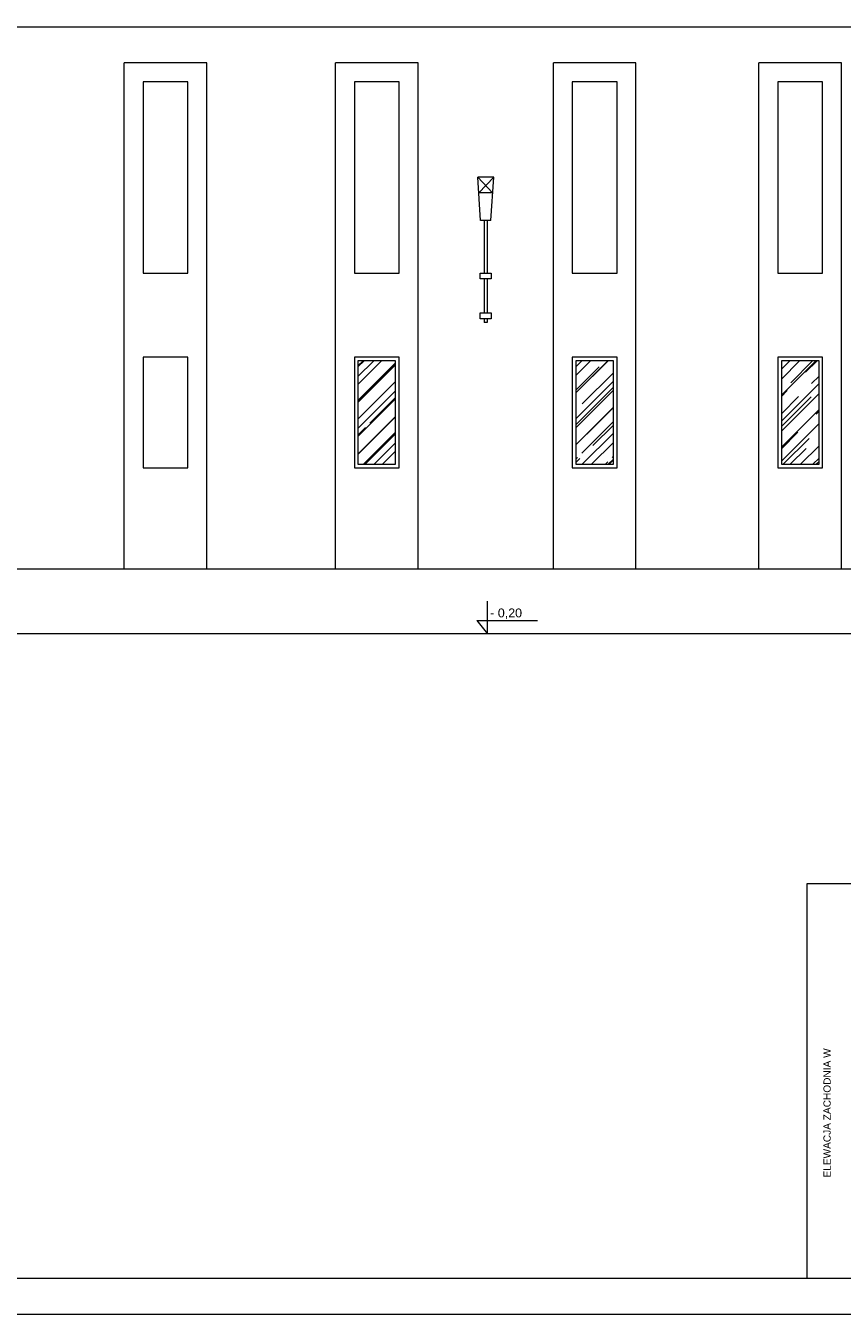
# Model space of a CAD drawing. Header units: millimetres. Extents: x -5254 to 173417, y -28809 to -6400.
# Tile 153 of 256: x 122560 to 123688, y -20844 to -19064. Entities that reach past the tile are written whole.
import ezdxf

# ---------------------------------------------------------------- set-up
doc = ezdxf.new("R2010")
doc.units = ezdxf.units.MM
for name, color, linetype, lineweight in [('me_cienka', 7, 'Continuous', 15), ('me_cienkie', 7, 'Continuous', 9), ('me_drewno', 7, 'Continuous', 15), ('me_elektryka', 7, 'Continuous', 15), ('me_koty', 7, 'Continuous', 13), ('me_szyby', 7, 'Continuous', 13), ('me_tabela', 7, 'Continuous', 20), ('me_tekst', 7, 'Continuous', 13), ('me_ściany', 7, 'Continuous', 20)]:
    doc.layers.add(name, color=color, linetype=linetype, lineweight=lineweight)
doc.styles.add('PIOTR', font='arial.ttf', dxfattribs={"height": 10})
doc.styles.add('TABELKA', font='arial.ttf')

# ---------------------------------------------------------------- blocks, each defined once
blk = doc.blocks.new('KOTA')
at = {"color": 0}
for p, q in [((0, 0), (0, 50)), ((-16.6, 20), (76.8, 20)), ((-16.6, 20), (0, 0))]:
    blk.add_line(p, q, dxfattribs=at)
at = {"color": 0, "style": 'TABELKA', "flags": 4}
blk.add_attdef('POZIOM', (1.4, 25), '', height=13.7, rotation=360, dxfattribs=at)

msp = doc.modelspace()

# ---------------------------------------------------------------- hatches: boundary and pattern name
at = {"layer": 'me_szyby'}
h = msp.add_hatch(dxfattribs=at)
h.set_pattern_fill('AR-RROOF', color=256, angle=45)
h.set_pattern_definition([(45, (103144.947, -31160.714), (21.552615, 57.47364), [381, -50.8, 127, -25.4]), (45, (103159.854, -31127.846), (-41.847994, 5.92697), [76.2, -8.382, 152.4, -19.05]), (45, (103138.66, -31136.467), (81.36112, 105.428207), [203.2, -35.56, 101.6, -25.4])])
h.paths.add_polyline_path([(123655.7, -19526.96), (123603.7, -19526.96), (123603.7, -19669.96), (123655.7, -19669.96)])
h.paths.add_polyline_path([(123371.7, -19526.96), (123319.7, -19526.96), (123319.7, -19669.96), (123371.7, -19669.96)])
h.paths.add_polyline_path([(123070.7, -19526.96), (123018.7, -19526.96), (123018.7, -19669.96), (123070.7, -19669.96)])

# ---------------------------------------------------------------- linework, layer by layer
at = {"layer": 'me_cienka'}
msp.add_line((122496.7, -19065.46), (123898.7, -19065.46), dxfattribs=at)
at = {"layer": 'me_cienkie'}
for p, q in [((122695.7, -19814.96), (122695.7, -19115.46)), ((122809.7, -19115.46), (122695.7, -19115.46)), ((122809.7, -19814.96), (122809.7, -19115.46)), ((122987.7, -19814.96), (122987.7, -19115.46)), ((123101.7, -19115.46), (122987.7, -19115.46)), ((123101.7, -19814.96), (123101.7, -19115.46)), ((123288.7, -19814.96), (123288.7, -19115.46)), ((123402.7, -19115.46), (123288.7, -19115.46)), ((123402.7, -19814.96), (123402.7, -19115.46)), ((123572.7, -19814.96), (123572.7, -19115.46)), ((123686.7, -19115.46), (123572.7, -19115.46)), ((123686.7, -19814.96), (123686.7, -19115.46)), ((122783.7, -19141.46), (122721.7, -19141.46)), ((122721.7, -19141.46), (122721.7, -19405.96)), ((122783.7, -19405.96), (122783.7, -19141.46)), ((123075.7, -19141.46), (123013.7, -19141.46)), ((123013.7, -19141.46), (123013.7, -19405.96)), ((123075.7, -19405.96), (123075.7, -19141.46)), ((123376.7, -19141.46), (123314.7, -19141.46)), ((123314.7, -19141.46), (123314.7, -19405.96)), ((123376.7, -19405.96), (123376.7, -19141.46)), ((123660.7, -19141.46), (123598.7, -19141.46)), ((123598.7, -19141.46), (123598.7, -19405.96)), ((123660.7, -19405.96), (123660.7, -19141.46)), ((122721.7, -19405.96), (122783.7, -19405.96)), ((123013.7, -19405.96), (123075.7, -19405.96)), ((123314.7, -19405.96), (123376.7, -19405.96)), ((123598.7, -19405.96), (123660.7, -19405.96)), ((122783.7, -19521.96), (122721.7, -19521.96)), ((122721.7, -19521.96), (122721.7, -19674.96)), ((122783.7, -19674.96), (122783.7, -19521.96)), ((122721.7, -19674.96), (122783.7, -19674.96)), ((123898.7, -19814.96), (122496.7, -19814.96))]:
    msp.add_line(p, q, dxfattribs=at)
at = {"layer": 'me_drewno'}
for p, q in [((123075.7, -19521.96), (123013.7, -19521.96)), ((123013.7, -19521.96), (123013.7, -19674.96)), ((123075.7, -19674.96), (123075.7, -19521.96)), ((123376.7, -19521.96), (123314.7, -19521.96)), ((123314.7, -19521.96), (123314.7, -19674.96)), ((123376.7, -19674.96), (123376.7, -19521.96)), ((123660.7, -19521.96), (123598.7, -19521.96)), ((123598.7, -19521.96), (123598.7, -19674.96)), ((123660.7, -19674.96), (123660.7, -19521.96)), ((123070.7, -19526.96), (123018.7, -19526.96)), ((123018.7, -19526.96), (123018.7, -19669.96)), ((123070.7, -19669.96), (123070.7, -19526.96)), ((123371.7, -19526.96), (123319.7, -19526.96)), ((123319.7, -19526.96), (123319.7, -19669.96)), ((123371.7, -19669.96), (123371.7, -19526.96)), ((123655.7, -19526.96), (123603.7, -19526.96)), ((123603.7, -19526.96), (123603.7, -19669.96)), ((123655.7, -19669.96), (123655.7, -19526.96)), ((123013.7, -19674.96), (123075.7, -19674.96)), ((123018.7, -19669.96), (123070.7, -19669.96)), ((123314.7, -19674.96), (123376.7, -19674.96)), ((123319.7, -19669.96), (123371.7, -19669.96)), ((123598.7, -19674.96), (123660.7, -19674.96)), ((123603.7, -19669.96), (123655.7, -19669.96))]:
    msp.add_line(p, q, dxfattribs=at)
at = {"layer": 'me_elektryka'}
for p, q in [((123206.2, -19273.2), (123184.2, -19273.2)), ((123188.2, -19333.2), (123184.2, -19273.2)), ((123204.73, -19295.2), (123184.2, -19273.2)), ((123206.2, -19273.2), (123185.66, -19295.2)), ((123202.2, -19333.2), (123206.2, -19273.2)), ((123204.73, -19295.2), (123185.66, -19295.2)), ((123202.2, -19333.2), (123188.2, -19333.2)), ((123193.2, -19333.2), (123193.2, -19405.96)), ((123197.2, -19333.2), (123197.2, -19405.96)), ((123187.7, -19413.96), (123187.7, -19405.96)), ((123187.7, -19405.96), (123202.7, -19405.96)), ((123202.7, -19413.96), (123187.7, -19413.96)), ((123193.2, -19413.96), (123193.2, -19460.89)), ((123197.2, -19413.96), (123197.2, -19460.89)), ((123202.7, -19405.96), (123202.7, -19413.96)), ((123187.7, -19468.89), (123187.7, -19460.89)), ((123187.7, -19460.89), (123202.7, -19460.89)), ((123202.7, -19468.89), (123187.7, -19468.89)), ((123193.2, -19468.89), (123193.2, -19473.89)), ((123197.2, -19468.89), (123197.2, -19473.89)), ((123202.7, -19460.89), (123202.7, -19468.89)), ((123197.2, -19473.89), (123193.2, -19473.89))]:
    msp.add_line(p, q, dxfattribs=at)
at = {"layer": 'me_tabela'}
for p, q in [((124456.81, -20249.64), (123638.91, -20249.64)), ((123638.91, -20249.64), (123638.91, -20794.07))]:
    msp.add_line(p, q, dxfattribs=at)
for points in [[(118319.9, -20844.07), (125319.9, -20844.07), (125319.9, -17874.07), (118319.9, -17874.07)], [(118369.9, -20794.07), (125269.9, -20794.07), (125269.9, -17924.07), (118369.9, -17924.07)]]:
    msp.add_lwpolyline(points, close=True, dxfattribs=at)
at = {"layer": 'me_ściany'}
msp.add_line((123898.7, -19903.96), (122496.7, -19903.96), dxfattribs=at)

# ---------------------------------------------------------------- block references
at = {"layer": 'me_koty'}
ref = msp.add_blockref('KOTA', (123197.7, -19903.96), dxfattribs=dict(at, xscale=0.8999999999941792, yscale=0.8999999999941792, zscale=0.6))
ref.add_attrib('POZIOM', '- 0,20', (123201.43, -19881.46), dxfattribs={"layer": '0', "height": 12.303, "style": 'TABELKA', "flags": 4})

# ---------------------------------------------------------------- texts
at = {"layer": 'me_tekst', "insert": (123666.86, -20566.02), "char_height": 10, "attachment_point": 5, "rotation": 90, "style": 'PIOTR'}
msp.add_mtext_dynamic_manual_height_columns('ELEWACJA ZACHODNIA W', width=230.8865, gutter_width=16.27, heights=[86.47], dxfattribs=at)

doc.saveas('drawing.dxf')
